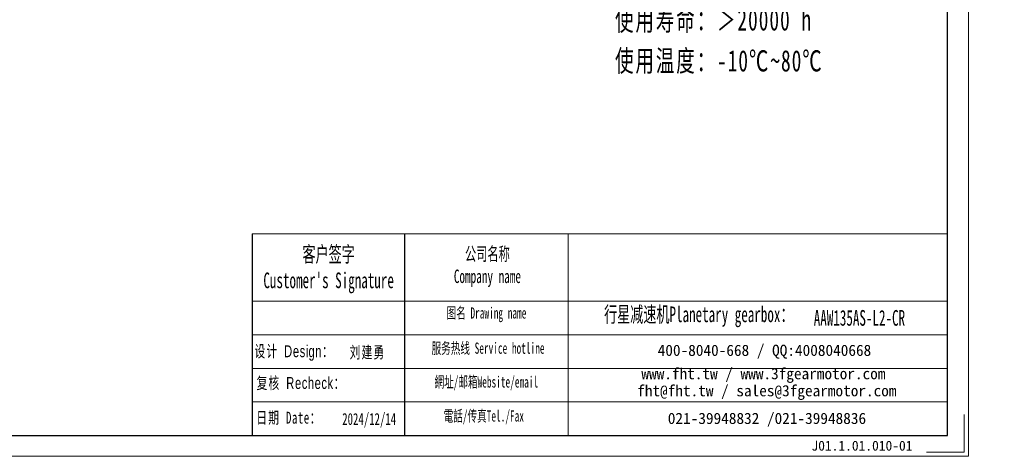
# Model space of a CAD drawing. Header units: millimetres. Extents: x -5 to 909, y 0 to 630.
# Tile 5 of 8: x 412 to 909, y 0 to 221. Entities that reach past the tile are written whole.
import ezdxf

# ---------------------------------------------------------------- set-up
doc = ezdxf.new("R2010")
doc.units = ezdxf.units.MM
doc.layers.add('6文字层', color=3, linetype='Continuous')
doc.layers.add('7标注层', color=4, linetype='Continuous')
for name, color, linetype, lineweight in [('SLD-0', 7, 'Continuous', 18), ('图框_外框线', 7, 'Continuous', 18), ('尺寸线层', 3, 'Continuous', 18)]:
    doc.layers.add(name, color=color, linetype=linetype, lineweight=lineweight)
doc.styles.add('SLDTEXTSTYLE4', font='SimSun.ttf', dxfattribs={"width": 0.611111})
doc.styles.get("Standard").update_dxf_attribs({"font": 'SimSun.ttf'})
doc.styles.add('标准', font='txt', dxfattribs={"width": 0.667})
doc.styles.add('样式 1', font='SimSun.ttf')

msp = doc.modelspace()

# ---------------------------------------------------------------- linework, layer by layer
msp.add_line((606.27131, 112.46828), (606.27131, 10.59276))
at = {"layer": '7标注层', "color": 0}
msp.add_line((529.42214, 112.46828), (529.42214, 10.61018), dxfattribs=at)
at = {"layer": '图框_外框线'}
for p, q in [((529.42214, 112.46828), (606.27131, 112.46828)), ((606.27131, 112.46828), (606.27131, 10.61018)), ((606.27131, 112.46828), (880.64491, 112.46828)), ((689.07111, 112.46828), (689.07111, 10.61018)), ((529.42214, 78.47815), (606.27131, 78.47815)), ((606.27131, 78.47815), (880.64491, 78.47815)), ((529.42214, 61.48309), (880.64491, 61.48309)), ((529.42214, 44.48803), (880.64491, 44.48803)), ((529.42214, 27.49296), (880.64491, 27.49296))]:
    msp.add_line(p, q, dxfattribs=at)
at = {"layer": '图框_外框线', "color": 3}
msp.add_lwpolyline([(0, 0), (891.25509, 0), (891.25509, 630.24467), (0, 630.24467)], close=True, dxfattribs=at)
at = {"layer": '图框_外框线', "color": 3, "lineweight": 25}
msp.add_lwpolyline([(53.0509, 10.61018), (880.64491, 10.61018), (880.64491, 619.63449), (53.0509, 619.63449)], close=True, dxfattribs=at)
at = {"layer": '图框_外框线', "color": 3}
msp.add_lwpolyline([(889.13306, 21.22036), (889.13306, 2.12204), (870.03473, 2.12204)], dxfattribs=at)

# ---------------------------------------------------------------- texts
at = {"layer": '6文字层', "insert": (811.93519, 7.8841), "char_height": 5, "width": 43.304423, "attachment_point": 1, "style": '样式 1'}
msp.add_mtext('J01.1.01.010-01', dxfattribs=at)
at = {"layer": 'SLD-0', "color": 1, "attachment_point": 2}
for s, insert, char_height, width, style in [("{\\fSimSun|b1|i0|c134|p2;客户签字\\PCustomer's Signature}", (567.97919, 106.17998), 7.93103, 98.6628306, 'SLDTEXTSTYLE4'), ('{\\fSimSun|b1|i0|c134|p2;公司名称\\PCompany name}', (648.19635, 105.75896), 6.7980257, 88.0132073, 'SLDTEXTSTYLE4'), ('{\\fSimSun|b1|i0|c134|p2;图名 Drawing name}', (647.73168, 75.34535), 5.6650214, 72.4481706, 'SLDTEXTSTYLE4'), ('{\\fSimSun|b1|i0|c134|p2;  \\H1.1667x;行星减速机Planetary gearbox\\fSimSun|b0|i0|c134|p2;：}', (752.1699, 75.78234), 6.7980257, 106.9169012, 'SLDTEXTSTYLE4'), ('\\pt39.65515;{\\fSimSun|b1|i0|c134|p2;\\C256;AAW135AS-L2-CR}', (836.15659, 73.97743), 7.93103, 57.7179115, 'SLDTEXTSTYLE4'), ('{\\fSimSun|b0|i0|c134|p2;\\T1.1;设计 \\fArial|b0|i0|c0|p34;Design\\fSimSun|b0|i0|c134|p2;：}', (550.57227, 56.13874), 6, 66.9081694, '标准'), ('{\\fSimSun|b0|i0|c134|p2;\\T1.1;刘建勇}', (587.58038, 55.58592), 6, 31.9717109, '标准'), ('{\\fSimSun|b1|i0|c134|p2;服务热线 Service hotline}', (648.53502, 57.53181), 5.6650214, 80.7142219, 'SLDTEXTSTYLE4'), ('{\\fSimSun|b0|i0|c134|p2;\\T1.1;复核 \\fArial|b0|i0|c0|p34;Recheck\\fSimSun|b0|i0|c134|p2;：}', (554.02292, 40.08124), 6, 77.9231175, '标准'), ('{\\fSimSun|b1|i0|c134|p2;網址/邮箱Website/email}', (647.65292, 40.46399), 5.6650214, 84.0159079, 'SLDTEXTSTYLE4'), ('{\\fNSimSun|b0|i0|c134|p49;\\T1.1;日期 Date：}', (547.93172, 22.55061), 6, 31.9717109, '标准'), ('{\\fNSimSun|b0|i0|c134|p49;2024/12/14}', (588.45125, 21.88558), 6, 31.9717109, '标准'), ('{\\fSimSun|b1|i0|c134|p2;電話/传真Tel./Fax}', (646.3837, 23.26309), 5.6650214, 85.026373, 'SLDTEXTSTYLE4')]:
    msp.add_mtext(s, dxfattribs=dict(at, insert=insert, char_height=char_height, width=width, style=style))
at = {"layer": 'SLD-0', "color": 1, "char_height": 5.6650214, "attachment_point": 2}
for s, insert, width in [('{\\fSimSun|b1|i0|c134|p2;400-8040-668 / QQ:4008040668}', (788.17994, 56.44936), 164.9394167), ('{\\fSimSun|b1|i0|c134|p2;www.fht.tw / www.3fgearmotor.com }', (787.65759, 44.64988), 165.1250929), ('\\pt67.98026;{\\fSimSun|b1|i0|c134|p2;fht@fht.tw / sales@3fgearmotor.com }', (789.38407, 36.02355), 165.1250929), ('{\\fSimSun|b1|i0|c134|p2;021-39948832 /021-39948836 }', (789.4433, 22.02448), 126.0854997)]:
    msp.add_mtext(s, dxfattribs=dict(at, insert=insert, width=width))
at = {"layer": '尺寸线层', "insert": (712.67922, 391.84387), "char_height": 6.3, "width": 160.8832739, "attachment_point": 1, "line_spacing_factor": 1.15057, "style": '标准'}
msp.add_mtext('{\\H1.71429x;\\T1.1;性能参数：\\P减速比：1:30-100\\P额定输出力矩：208-350 N.m\\P最大加速力矩：2.5倍额定扭矩\\P额定输入转速：3000 rpm\\P容许径向力：9800 N\\P容许轴向力：9800 N\\P回程间隙：≤12 arcmin\\P使用寿命：＞20000 h\\P使用温度：-10℃~80℃}', dxfattribs=at)

doc.saveas('drawing.dxf')
